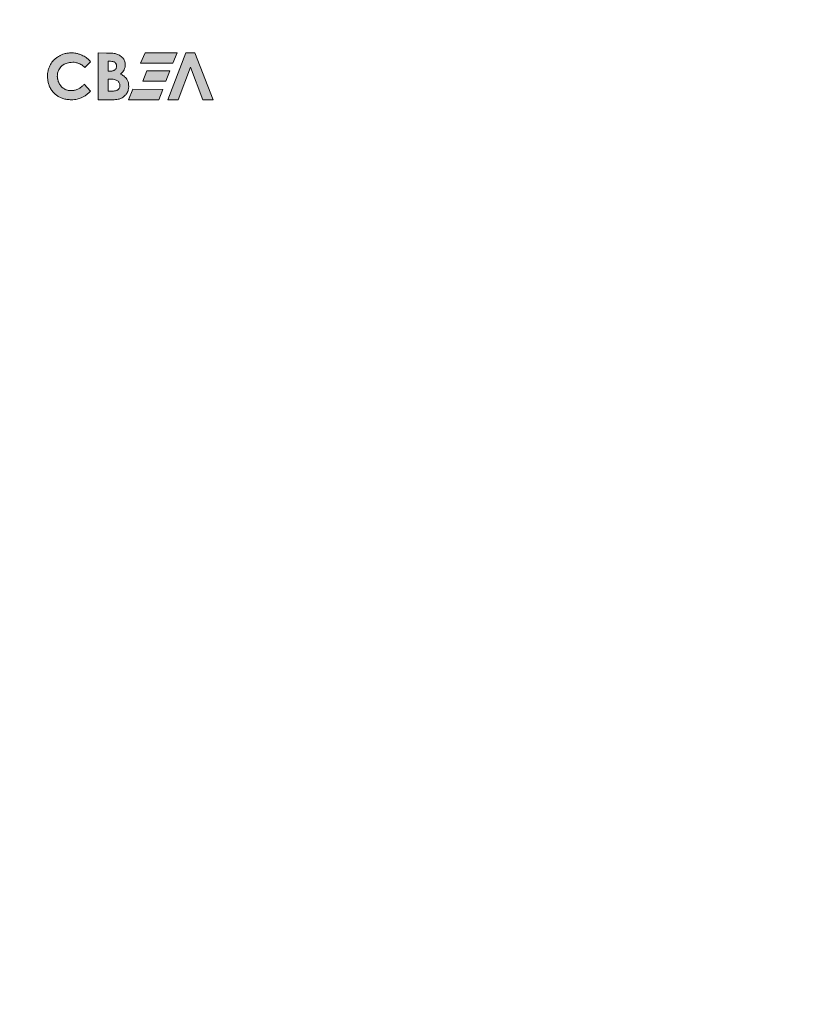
# Model space of a CAD drawing. Header units: millimetres. Extents: x 0 to 840, y 0 to 297.
# Tile 2 of 3: x 352 to 592, y 0 to 297. Entities that reach past the tile are written whole.
import ezdxf

# ---------------------------------------------------------------- set-up
doc = ezdxf.new("R2010")
doc.units = ezdxf.units.MM
doc.linetypes.add('SLD-Сплошная', pattern=[0])

# ---------------------------------------------------------------- blocks, each defined once
blk = doc.blocks.new('A$C4F0A1C2D')
h = blk.add_hatch(color=168)
h.dxf.hatch_style = 1
edge = h.paths.add_edge_path()
edge.add_spline(control_points=[(-676.93, -12.1), (-677.14, -11.87), (-677.57, -11.41), (-678.26, -10.87), (-678.93, -10.44), (-679.37, -10.22), (-679.6, -10.11)], knot_values=[0, 0, 0, 0, 0.282346, 0.560748, 0.779377, 1, 1, 1, 1], degree=3, periodic=0)
edge.add_spline(control_points=[(-679.6, -10.11), (-679.89, -9.99), (-680.46, -9.76), (-681.3, -9.55), (-682.08, -9.44), (-682.57, -9.43), (-682.81, -9.42)], knot_values=[0, 0, 0, 0, 0.283139, 0.56156, 0.779865, 1, 1, 1, 1], degree=3, periodic=0)
edge.add_spline(control_points=[(-682.81, -9.42), (-683.17, -9.44), (-683.88, -9.47), (-684.85, -9.7), (-685.71, -10), (-686.21, -10.26), (-686.46, -10.4)], knot_values=[0, 0, 0, 0, 0.282649, 0.560126, 0.778422, 1, 1, 1, 1], degree=3, periodic=0)
edge.add_spline(control_points=[(-686.46, -10.4), (-686.76, -10.58), (-687.35, -10.95), (-688.07, -11.59), (-688.64, -12.25), (-688.92, -12.7), (-689.05, -12.92)], knot_values=[0, 0, 0, 0, 0.289946, 0.568703, 0.784156, 1, 1, 1, 1], degree=3, periodic=0)
edge.add_spline(control_points=[(-689.05, -12.92), (-689.21, -13.22), (-689.52, -13.83), (-689.78, -14.75), (-689.93, -15.65), (-689.94, -16.22), (-689.95, -16.51)], knot_values=[0, 0, 0, 0, 0.27093, 0.545526, 0.768183, 1, 1, 1, 1], degree=3, periodic=0)
edge.add_spline(control_points=[(-689.95, -16.51), (-689.93, -16.88), (-689.91, -17.61), (-689.69, -18.67), (-689.31, -19.7), (-688.74, -20.71), (-688.2, -21.3), (-687.92, -21.6)], knot_values=[0, 0, 0, 0, 0.199886, 0.389172, 0.571724, 0.783964, 1, 1, 1, 1], degree=3, periodic=0)
edge.add_spline(control_points=[(-687.92, -21.6), (-687.67, -21.83), (-687.16, -22.29), (-686.27, -22.82), (-685.26, -23.24), (-684.08, -23.52), (-683.22, -23.55), (-682.77, -23.56)], knot_values=[0, 0, 0, 0, 0.183144, 0.363119, 0.544319, 0.765182, 1, 1, 1, 1], degree=3, periodic=0)
edge.add_spline(control_points=[(-682.77, -23.56), (-682.47, -23.55), (-681.87, -23.54), (-681.05, -23.4), (-680.35, -23.22), (-679.95, -23.06), (-679.75, -22.99)], knot_values=[0, 0, 0, 0, 0.298614, 0.580859, 0.79345, 1, 1, 1, 1], degree=3, periodic=0)
edge.add_spline(control_points=[(-679.75, -22.99), (-679.49, -22.86), (-678.95, -22.6), (-678.24, -22.1), (-677.56, -21.55), (-677.15, -21.16), (-676.94, -20.95)], knot_values=[0, 0, 0, 0, 0.243279, 0.513489, 0.746843, 1, 1, 1, 1], degree=3, periodic=0)
edge.add_line((-676.94, -20.95), (-678.88, -18.91))
edge.add_spline(control_points=[(-678.88, -18.91), (-679.07, -19.1), (-679.44, -19.45), (-679.95, -19.88), (-680.41, -20.2), (-680.69, -20.34), (-680.83, -20.41)], knot_values=[0, 0, 0, 0, 0.32867, 0.614042, 0.814451, 1, 1, 1, 1], degree=3, periodic=0)
edge.add_spline(control_points=[(-680.83, -20.41), (-681, -20.48), (-681.32, -20.62), (-681.81, -20.72), (-682.28, -20.78), (-682.57, -20.78), (-682.73, -20.79)], knot_values=[0, 0, 0, 0, 0.277872, 0.544058, 0.76184, 1, 1, 1, 1], degree=3, periodic=0)
edge.add_spline(control_points=[(-682.73, -20.79), (-682.95, -20.78), (-683.36, -20.78), (-683.92, -20.7), (-684.41, -20.55), (-684.69, -20.4), (-684.84, -20.32)], knot_values=[0, 0, 0, 0, 0.302356, 0.565784, 0.771826, 1, 1, 1, 1], degree=3, periodic=0)
edge.add_spline(control_points=[(-684.84, -20.32), (-684.98, -20.23), (-685.2, -20.07), (-685.49, -19.84), (-685.7, -19.65), (-685.87, -19.45), (-686.07, -19.2), (-686.21, -19.02), (-686.29, -18.91)], knot_values=[0, 0, 0, 0, 0.242039, 0.408428, 0.543757, 0.65801, 0.80301, 1, 1, 1, 1], degree=3, periodic=0)
edge.add_spline(control_points=[(-686.29, -18.91), (-686.35, -18.81), (-686.44, -18.63), (-686.53, -18.45), (-686.57, -18.37)], knot_values=[0, 0, 0, 0, 0.589378, 1, 1, 1, 1], degree=3, periodic=0)
edge.add_spline(control_points=[(-686.57, -18.37), (-686.61, -18.27), (-686.69, -18.07), (-686.74, -17.87), (-686.76, -17.78)], knot_values=[0, 0, 0, 0, 0.557608, 1, 1, 1, 1], degree=3, periodic=0)
edge.add_spline(control_points=[(-686.76, -17.78), (-686.8, -17.65), (-686.87, -17.41), (-686.92, -17.16), (-686.95, -17.03)], knot_values=[0, 0, 0, 0, 0.518884, 1, 1, 1, 1], degree=3, periodic=0)
edge.add_spline(control_points=[(-686.95, -17.03), (-686.96, -16.94), (-686.97, -16.76), (-686.98, -16.59), (-686.99, -16.51)], knot_values=[0, 0, 0, 0, 0.541539, 1, 1, 1, 1], degree=3, periodic=0)
edge.add_spline(control_points=[(-686.99, -16.51), (-686.98, -16.29), (-686.97, -15.87), (-686.86, -15.29), (-686.67, -14.74), (-686.37, -14.2), (-686.12, -13.84), (-685.98, -13.66)], knot_values=[0, 0, 0, 0, 0.215922, 0.402222, 0.573753, 0.776647, 1, 1, 1, 1], degree=3, periodic=0)
edge.add_spline(control_points=[(-685.98, -13.66), (-685.77, -13.46), (-685.35, -13.08), (-684.66, -12.71), (-683.98, -12.47), (-683.54, -12.38), (-683.31, -12.34)], knot_values=[0, 0, 0, 0, 0.286176, 0.556639, 0.772113, 1, 1, 1, 1], degree=3, periodic=0)
edge.add_spline(control_points=[(-683.31, -12.34), (-682.99, -12.3), (-682.36, -12.23), (-681.43, -12.31), (-680.6, -12.54), (-679.89, -12.88), (-679.26, -13.29), (-678.9, -13.64), (-678.71, -13.82)], knot_values=[0, 0, 0, 0, 0.191496, 0.375128, 0.555365, 0.698259, 0.845452, 1, 1, 1, 1], degree=3, periodic=0)
edge.add_line((-678.71, -13.82), (-676.93, -12.1))
h = blk.add_hatch(color=168)
h.dxf.hatch_style = 1
edge = h.paths.add_edge_path()
edge.add_spline(control_points=[(-667.26, -10.95), (-667.41, -10.79), (-667.71, -10.47), (-668.22, -10.12), (-668.75, -9.87), (-669.11, -9.76), (-669.29, -9.71)], knot_values=[0, 0, 0, 0, 0.271701, 0.545144, 0.767217, 1, 1, 1, 1], degree=3, periodic=0)
edge.add_spline(control_points=[(-669.29, -9.71), (-669.48, -9.67), (-669.92, -9.57), (-670.6, -9.51), (-671.35, -9.47), (-671.85, -9.47), (-672.11, -9.47)], knot_values=[0, 0, 0, 0, 0.208612, 0.471958, 0.718355, 1, 1, 1, 1], degree=3, periodic=0)
edge.add_line((-672.11, -9.47), (-674.68, -9.42))
edge.add_line((-674.68, -9.42), (-674.68, -23.56))
edge.add_line((-674.68, -23.56), (-670.34, -23.55))
edge.add_spline(control_points=[(-670.34, -23.55), (-670.03, -23.55), (-669.47, -23.55), (-668.72, -23.46), (-668.12, -23.32), (-667.79, -23.18), (-667.64, -23.12)], knot_values=[0, 0, 0, 0, 0.327883, 0.616114, 0.817555, 1, 1, 1, 1], degree=3, periodic=0)
edge.add_spline(control_points=[(-667.64, -23.12), (-667.46, -23.02), (-667.11, -22.82), (-666.56, -22.35), (-666.25, -21.91), (-666.06, -21.65)], knot_values=[0, 0, 0, 0, 0.27572, 0.551393, 1, 1, 1, 1], degree=3, periodic=0)
edge.add_spline(control_points=[(-666.06, -21.65), (-665.95, -21.46), (-665.74, -21.09), (-665.56, -20.52), (-665.46, -19.98), (-665.45, -19.64), (-665.45, -19.47)], knot_values=[0, 0, 0, 0, 0.279221, 0.55542, 0.774891, 1, 1, 1, 1], degree=3, periodic=0)
edge.add_spline(control_points=[(-665.45, -19.47), (-665.46, -19.25), (-665.48, -18.81), (-665.61, -18.23), (-665.81, -17.73), (-665.97, -17.46), (-666.05, -17.32)], knot_values=[0, 0, 0, 0, 0.296368, 0.575998, 0.788898, 1, 1, 1, 1], degree=3, periodic=0)
edge.add_spline(control_points=[(-666.05, -17.32), (-666.18, -17.15), (-666.44, -16.81), (-666.91, -16.41), (-667.42, -16.07), (-667.76, -15.9), (-667.94, -15.81)], knot_values=[0, 0, 0, 0, 0.253812, 0.524573, 0.753698, 1, 1, 1, 1], degree=3, periodic=0)
edge.add_spline(control_points=[(-667.94, -15.81), (-667.81, -15.71), (-667.55, -15.5), (-667.16, -15.1), (-666.96, -14.77), (-666.84, -14.57)], knot_values=[0, 0, 0, 0, 0.308127, 0.592452, 1, 1, 1, 1], degree=3, periodic=0)
edge.add_spline(control_points=[(-666.84, -14.57), (-666.73, -14.31), (-666.53, -13.84), (-666.51, -13.34), (-666.5, -13.11)], knot_values=[0, 0, 0, 0, 0.547665, 1, 1, 1, 1], degree=3, periodic=0)
edge.add_spline(control_points=[(-666.5, -13.11), (-666.51, -12.88), (-666.54, -12.44), (-666.71, -11.86), (-666.95, -11.36), (-667.16, -11.09), (-667.26, -10.95)], knot_values=[0, 0, 0, 0, 0.288704, 0.564982, 0.780386, 1, 1, 1, 1], degree=3, periodic=0)
edge = h.paths.add_edge_path(flags=16)
edge.add_line((-671.64, -11.97), (-670.95, -11.97))
edge.add_spline(control_points=[(-670.95, -11.97), (-670.71, -11.98), (-670.34, -11.99), (-669.87, -12.14), (-669.67, -12.28), (-669.58, -12.35)], knot_values=[0, 0, 0, 0, 0.49923, 0.763722, 1, 1, 1, 1], degree=3, periodic=0)
edge.add_spline(control_points=[(-669.58, -12.35), (-669.46, -12.47), (-669.27, -12.68), (-669.14, -13.06), (-669.13, -13.29), (-669.12, -13.4)], knot_values=[0, 0, 0, 0, 0.426058, 0.701479, 1, 1, 1, 1], degree=3, periodic=0)
edge.add_spline(control_points=[(-669.12, -13.4), (-669.13, -13.6), (-669.16, -13.9), (-669.35, -14.29), (-669.51, -14.45), (-669.59, -14.53)], knot_values=[0, 0, 0, 0, 0.45814, 0.72732, 1, 1, 1, 1], degree=3, periodic=0)
edge.add_spline(control_points=[(-669.59, -14.53), (-669.67, -14.59), (-669.83, -14.71), (-670.15, -14.84), (-670.56, -14.93), (-670.88, -14.94), (-671.05, -14.95)], knot_values=[0, 0, 0, 0, 0.184452, 0.383941, 0.669657, 1, 1, 1, 1], degree=3, periodic=0)
edge.add_line((-671.05, -14.95), (-671.63, -14.95))
edge.add_line((-671.63, -14.95), (-671.64, -11.97))
edge = h.paths.add_edge_path(flags=16)
edge.add_line((-671.62, -17.36), (-671.07, -17.35))
edge.add_spline(control_points=[(-671.07, -17.35), (-670.85, -17.36), (-670.44, -17.36), (-669.83, -17.44), (-669.27, -17.58), (-668.94, -17.78), (-668.8, -17.87)], knot_values=[0, 0, 0, 0, 0.277055, 0.518824, 0.780387, 1, 1, 1, 1], degree=3, periodic=0)
edge.add_spline(control_points=[(-668.8, -17.87), (-668.7, -17.95), (-668.52, -18.11), (-668.29, -18.44), (-668.14, -18.84), (-668.12, -19.15), (-668.11, -19.32)], knot_values=[0, 0, 0, 0, 0.222159, 0.434764, 0.706962, 1, 1, 1, 1], degree=3, periodic=0)
edge.add_spline(control_points=[(-668.11, -19.32), (-668.11, -19.43), (-668.12, -19.65), (-668.21, -19.98), (-668.39, -20.3), (-668.59, -20.47), (-668.68, -20.55)], knot_values=[0, 0, 0, 0, 0.23896, 0.459, 0.726261, 1, 1, 1, 1], degree=3, periodic=0)
edge.add_spline(control_points=[(-668.68, -20.55), (-668.79, -20.61), (-669.01, -20.75), (-669.49, -20.87), (-670.14, -20.97), (-670.65, -20.98), (-670.94, -20.98)], knot_values=[0, 0, 0, 0, 0.151445, 0.338049, 0.633889, 1, 1, 1, 1], degree=3, periodic=0)
edge.add_line((-670.94, -20.98), (-671.61, -20.98))
edge.add_line((-671.61, -20.98), (-671.62, -17.36))
h = blk.add_hatch(color=242)
h.dxf.hatch_style = 1
h.paths.add_polyline_path([(-650.85, -9.42), (-660.51, -9.42), (-661.85, -12.56), (-652.15, -12.56)])
h.paths.add_polyline_path([(-653.02, -14.87), (-659.99, -14.87), (-661.22, -17.94), (-654.25, -17.94)])
h.paths.add_polyline_path([(-655.12, -20.43), (-664.18, -20.42), (-665.48, -23.56), (-656.32, -23.56)])
h = blk.add_hatch(color=168)
h.dxf.hatch_style = 1
h.paths.add_polyline_path([(-645.51, -9.42), (-648.21, -9.42), (-653.59, -23.56), (-650.52, -23.56), (-646.8, -13.77), (-643.11, -23.55), (-640, -23.56)])
at = {"linetype": 'SLD-Сплошная', "lineweight": 15}
for p, q in [((-672.11, -9.47), (-674.68, -9.42)), ((-674.68, -9.42), (-674.68, -23.56)), ((-671.64, -11.97), (-671.63, -14.95)), ((-670.95, -11.97), (-671.64, -11.97)), ((-671.63, -14.95), (-671.05, -14.95)), ((-671.07, -17.35), (-671.62, -17.36)), ((-671.62, -17.36), (-671.61, -20.98)), ((-674.68, -23.56), (-670.34, -23.55)), ((-671.61, -20.98), (-670.94, -20.98))]:
    blk.add_line(p, q, dxfattribs=at)
at = {"color": 7, "linetype": 'SLD-Сплошная', "lineweight": 15}
for p, q in [((-660.51, -9.42), (-661.85, -12.56)), ((-650.85, -9.42), (-660.51, -9.42)), ((-648.21, -9.42), (-653.59, -23.56)), ((-652.15, -12.56), (-650.85, -9.42)), ((-645.51, -9.42), (-648.21, -9.42)), ((-640, -23.56), (-645.51, -9.42)), ((-678.71, -13.82), (-676.93, -12.1)), ((-661.85, -12.56), (-652.15, -12.56)), ((-650.52, -23.56), (-646.8, -13.77)), ((-646.8, -13.77), (-643.11, -23.55)), ((-659.99, -14.87), (-661.22, -17.94)), ((-653.02, -14.87), (-659.99, -14.87)), ((-654.25, -17.94), (-653.02, -14.87)), ((-676.94, -20.95), (-678.88, -18.91)), ((-664.18, -20.42), (-665.48, -23.56)), ((-655.12, -20.43), (-664.18, -20.42)), ((-661.22, -17.94), (-654.25, -17.94)), ((-656.32, -23.56), (-655.12, -20.43)), ((-665.48, -23.56), (-656.32, -23.56)), ((-653.59, -23.56), (-650.52, -23.56)), ((-643.11, -23.55), (-640, -23.56))]:
    blk.add_line(p, q, dxfattribs=at)
for points, knots in [([(-686.46, -10.4), (-686.76, -10.58), (-687.35, -10.95), (-688.07, -11.59), (-688.64, -12.25), (-688.92, -12.7), (-689.05, -12.92)], [0, 0, 0, 0, 0.289946, 0.568703, 0.784156, 1, 1, 1, 1]), ([(-682.81, -9.42), (-683.17, -9.44), (-683.88, -9.47), (-684.85, -9.7), (-685.71, -10), (-686.21, -10.26), (-686.46, -10.4)], [0, 0, 0, 0, 0.282649, 0.560126, 0.778422, 1, 1, 1, 1]), ([(-679.6, -10.11), (-679.89, -9.99), (-680.46, -9.76), (-681.3, -9.55), (-682.08, -9.44), (-682.57, -9.43), (-682.81, -9.42)], [0, 0, 0, 0, 0.2831395, 0.5615604, 0.7798653, 1, 1, 1, 1]), ([(-676.93, -12.1), (-677.14, -11.87), (-677.57, -11.41), (-678.26, -10.87), (-678.93, -10.44), (-679.37, -10.22), (-679.6, -10.11)], [0, 0, 0, 0, 0.282346, 0.560748, 0.779377, 1, 1, 1, 1]), ([(-689.05, -12.92), (-689.21, -13.22), (-689.52, -13.83), (-689.78, -14.75), (-689.93, -15.65), (-689.94, -16.22), (-689.95, -16.51)], [0, 0, 0, 0, 0.27093, 0.545526, 0.768183, 1, 1, 1, 1]), ([(-686.99, -16.51), (-686.98, -16.29), (-686.97, -15.87), (-686.86, -15.29), (-686.67, -14.74), (-686.37, -14.2), (-686.12, -13.84), (-685.98, -13.66)], [0, 0, 0, 0, 0.215922, 0.402222, 0.573753, 0.776647, 1, 1, 1, 1]), ([(-685.98, -13.66), (-685.77, -13.46), (-685.35, -13.08), (-684.66, -12.71), (-683.98, -12.47), (-683.54, -12.38), (-683.31, -12.34)], [0, 0, 0, 0, 0.286176, 0.556639, 0.772113, 1, 1, 1, 1]), ([(-683.31, -12.34), (-682.99, -12.3), (-682.36, -12.23), (-681.43, -12.31), (-680.6, -12.54), (-679.89, -12.88), (-679.26, -13.29), (-678.9, -13.64), (-678.71, -13.82)], [0, 0, 0, 0, 0.191496, 0.375128, 0.555365, 0.698259, 0.845452, 1, 1, 1, 1]), ([(-689.95, -16.51), (-689.93, -16.88), (-689.91, -17.61), (-689.69, -18.67), (-689.31, -19.7), (-688.74, -20.71), (-688.2, -21.3), (-687.92, -21.6)], [0, 0, 0, 0, 0.199886, 0.389172, 0.571724, 0.783964, 1, 1, 1, 1]), ([(-686.95, -17.03), (-686.96, -16.94), (-686.97, -16.76), (-686.98, -16.59), (-686.99, -16.51)], [0, 0, 0, 0, 0.541539, 1, 1, 1, 1]), ([(-686.76, -17.78), (-686.8, -17.65), (-686.87, -17.41), (-686.92, -17.16), (-686.95, -17.03)], [0, 0, 0, 0, 0.518884, 1, 1, 1, 1]), ([(-686.57, -18.37), (-686.61, -18.27), (-686.69, -18.07), (-686.74, -17.87), (-686.76, -17.78)], [0, 0, 0, 0, 0.5576079, 1, 1, 1, 1]), ([(-665.45, -19.47), (-665.46, -19.25), (-665.48, -18.81), (-665.61, -18.23), (-665.81, -17.73), (-665.97, -17.46), (-666.05, -17.32)], [0, 0, 0, 0, 0.296368, 0.575998, 0.788898, 1, 1, 1, 1]), ([(-686.29, -18.91), (-686.35, -18.81), (-686.44, -18.63), (-686.53, -18.45), (-686.57, -18.37)], [0, 0, 0, 0, 0.5893784, 1, 1, 1, 1]), ([(-684.84, -20.32), (-684.98, -20.23), (-685.2, -20.07), (-685.49, -19.84), (-685.7, -19.65), (-685.87, -19.45), (-686.07, -19.2), (-686.21, -19.02), (-686.29, -18.91)], [0, 0, 0, 0, 0.242039, 0.408428, 0.543757, 0.65801, 0.80301, 1, 1, 1, 1]), ([(-682.73, -20.79), (-682.95, -20.78), (-683.36, -20.78), (-683.92, -20.7), (-684.41, -20.55), (-684.69, -20.4), (-684.84, -20.32)], [0, 0, 0, 0, 0.302356, 0.565784, 0.771826, 1, 1, 1, 1]), ([(-680.83, -20.41), (-681, -20.48), (-681.32, -20.62), (-681.81, -20.72), (-682.28, -20.78), (-682.57, -20.78), (-682.73, -20.79)], [0, 0, 0, 0, 0.277872, 0.544058, 0.76184, 1, 1, 1, 1]), ([(-678.88, -18.91), (-679.07, -19.1), (-679.44, -19.45), (-679.95, -19.88), (-680.41, -20.2), (-680.69, -20.34), (-680.83, -20.41)], [0, 0, 0, 0, 0.3286696, 0.6140416, 0.8144509, 1, 1, 1, 1]), ([(-666.06, -21.65), (-665.95, -21.46), (-665.74, -21.09), (-665.56, -20.52), (-665.46, -19.98), (-665.45, -19.64), (-665.45, -19.47)], [0, 0, 0, 0, 0.279221, 0.55542, 0.774891, 1, 1, 1, 1]), ([(-687.92, -21.6), (-687.67, -21.83), (-687.16, -22.29), (-686.27, -22.82), (-685.26, -23.24), (-684.08, -23.52), (-683.22, -23.55), (-682.77, -23.56)], [0, 0, 0, 0, 0.183144, 0.363119, 0.544319, 0.765182, 1, 1, 1, 1]), ([(-682.77, -23.56), (-682.47, -23.55), (-681.87, -23.54), (-681.05, -23.4), (-680.35, -23.22), (-679.95, -23.06), (-679.75, -22.99)], [0, 0, 0, 0, 0.298614, 0.580859, 0.79345, 1, 1, 1, 1]), ([(-679.75, -22.99), (-679.49, -22.86), (-678.95, -22.6), (-678.24, -22.1), (-677.56, -21.55), (-677.15, -21.16), (-676.94, -20.95)], [0, 0, 0, 0, 0.243279, 0.513489, 0.746843, 1, 1, 1, 1])]:
    blk.add_open_spline(points, degree=3, knots=knots, dxfattribs=at)
at = {"linetype": 'SLD-Сплошная', "lineweight": 15}
for points, knots in [([(-669.29, -9.71), (-669.48, -9.67), (-669.92, -9.57), (-670.6, -9.51), (-671.35, -9.47), (-671.85, -9.47), (-672.11, -9.47)], [0, 0, 0, 0, 0.208612, 0.471958, 0.718355, 1, 1, 1, 1]), ([(-667.26, -10.95), (-667.41, -10.79), (-667.71, -10.47), (-668.22, -10.12), (-668.75, -9.87), (-669.11, -9.76), (-669.29, -9.71)], [0, 0, 0, 0, 0.271701, 0.545144, 0.767217, 1, 1, 1, 1]), ([(-666.5, -13.11), (-666.51, -12.88), (-666.54, -12.44), (-666.71, -11.86), (-666.95, -11.36), (-667.16, -11.09), (-667.26, -10.95)], [0, 0, 0, 0, 0.288704, 0.564982, 0.780386, 1, 1, 1, 1]), ([(-671.05, -14.95), (-670.88, -14.94), (-670.56, -14.93), (-670.15, -14.84), (-669.83, -14.71), (-669.67, -14.59), (-669.59, -14.53)], [0, 0, 0, 0, 0.330343, 0.616059, 0.815548, 1, 1, 1, 1]), ([(-669.58, -12.35), (-669.67, -12.28), (-669.87, -12.14), (-670.34, -11.99), (-670.71, -11.98), (-670.95, -11.97)], [0, 0, 0, 0, 0.236278, 0.50077, 1, 1, 1, 1]), ([(-669.59, -14.53), (-669.51, -14.45), (-669.35, -14.29), (-669.16, -13.9), (-669.13, -13.6), (-669.12, -13.4)], [0, 0, 0, 0, 0.27268, 0.54186, 1, 1, 1, 1]), ([(-669.12, -13.4), (-669.13, -13.29), (-669.14, -13.06), (-669.27, -12.68), (-669.46, -12.47), (-669.58, -12.35)], [0, 0, 0, 0, 0.2985208, 0.5739421, 1, 1, 1, 1]), ([(-667.94, -15.81), (-667.81, -15.71), (-667.55, -15.5), (-667.16, -15.1), (-666.96, -14.77), (-666.84, -14.57)], [0, 0, 0, 0, 0.308127, 0.592452, 1, 1, 1, 1]), ([(-666.84, -14.57), (-666.73, -14.31), (-666.53, -13.84), (-666.51, -13.34), (-666.5, -13.11)], [0, 0, 0, 0, 0.547665, 1, 1, 1, 1]), ([(-668.8, -17.87), (-668.94, -17.78), (-669.27, -17.58), (-669.83, -17.44), (-670.44, -17.36), (-670.85, -17.36), (-671.07, -17.35)], [0, 0, 0, 0, 0.2196129, 0.4811761, 0.7229449, 1, 1, 1, 1]), ([(-666.05, -17.32), (-666.18, -17.15), (-666.44, -16.81), (-666.91, -16.41), (-667.42, -16.07), (-667.76, -15.9), (-667.94, -15.81)], [0, 0, 0, 0, 0.2538125, 0.5245729, 0.7536976, 1, 1, 1, 1]), ([(-670.94, -20.98), (-670.65, -20.98), (-670.14, -20.97), (-669.49, -20.87), (-669.01, -20.75), (-668.79, -20.61), (-668.68, -20.55)], [0, 0, 0, 0, 0.366111, 0.661951, 0.848555, 1, 1, 1, 1]), ([(-668.11, -19.32), (-668.12, -19.15), (-668.14, -18.84), (-668.29, -18.44), (-668.52, -18.11), (-668.7, -17.95), (-668.8, -17.87)], [0, 0, 0, 0, 0.293038, 0.565236, 0.777841, 1, 1, 1, 1]), ([(-668.68, -20.55), (-668.59, -20.47), (-668.39, -20.3), (-668.21, -19.98), (-668.12, -19.65), (-668.11, -19.43), (-668.11, -19.32)], [0, 0, 0, 0, 0.273739, 0.541, 0.76104, 1, 1, 1, 1]), ([(-670.34, -23.55), (-670.03, -23.55), (-669.47, -23.55), (-668.72, -23.46), (-668.12, -23.32), (-667.79, -23.18), (-667.64, -23.12)], [0, 0, 0, 0, 0.327883, 0.616114, 0.817555, 1, 1, 1, 1]), ([(-667.64, -23.12), (-667.46, -23.02), (-667.11, -22.82), (-666.56, -22.35), (-666.25, -21.91), (-666.06, -21.65)], [0, 0, 0, 0, 0.27572, 0.551393, 1, 1, 1, 1])]:
    blk.add_open_spline(points, degree=3, knots=knots, dxfattribs=at)

msp = doc.modelspace()

# ---------------------------------------------------------------- block references
msp.add_blockref('A$C4F0A1C2D', (1050, 296.42))

doc.saveas('drawing.dxf')
